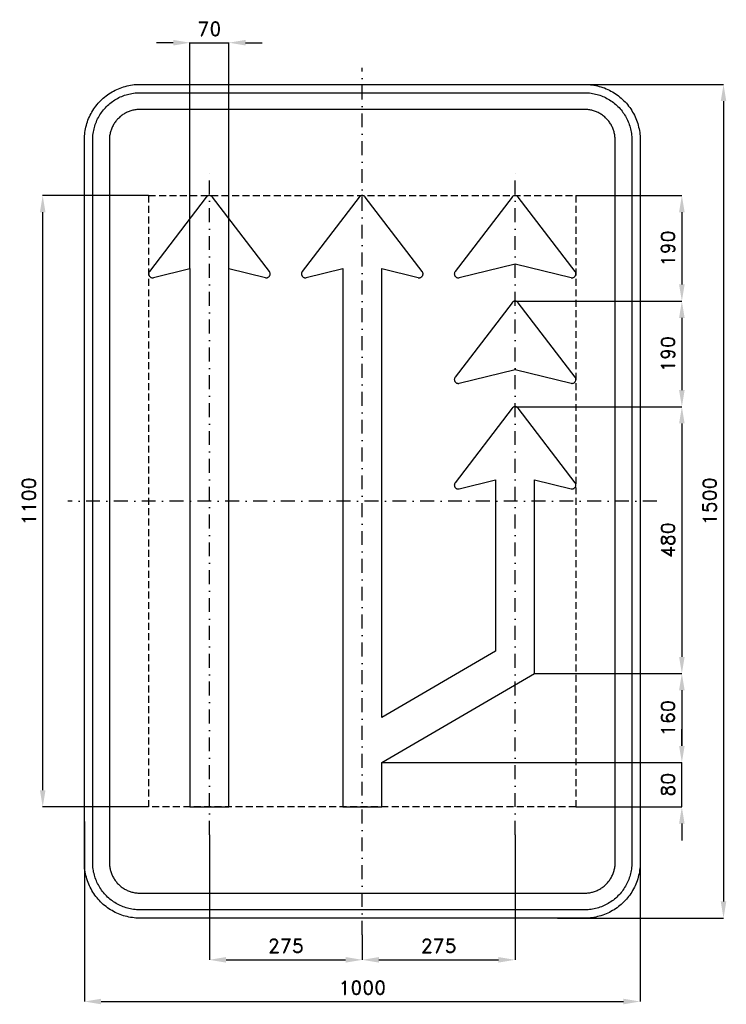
# Model space of a CAD drawing. Header units: millimetres. Extents: x -616 to 655, y -905 to 866.
import ezdxf

# ---------------------------------------------------------------- set-up
doc = ezdxf.new("R2010")
doc.units = ezdxf.units.MM
doc.header["$LTSCALE"] = 5
doc.linetypes.add('ČERCHOVANÁX2', pattern=[2, 1, -0.5, 0, -0.5])
doc.linetypes.add('ČÁRKOVANÁX2', pattern=[1.5, 1, -0.5])
doc.layers.add('Kóty', color=2, linetype='Continuous')
doc.layers.add('Značka', color=7, linetype='Continuous')
doc.styles.get("Standard").update_dxf_attribs({"font": 'romand.shx', "height": 25})
doc.dimstyles.get("Standard").update_dxf_attribs({"dimtxt": 25, "dimasz": 30, "dimexe": 0.18, "dimexo": 0.0625, "dimgap": 12.5, "dimtad": 1, "dimdec": 0, "dimzin": 0, "dimdsep": 46, "dimtxsty": 'Standard', "dimcen": 0.09, "dimadec": 0, "dimazin": 0, "dimtfac": 1, "dimtdec": 0, "dimtofl": 0, "dimtmove": 0, "dimatfit": 3, "dimfxl": 1, "dimtolj": 1, "dimtzin": 0, "dimarcsym": 0})

# ---------------------------------------------------------------- blocks, each defined once
blk = doc.blocks.new('*D0')
at = {"layer": 'Defpoints', "color": 0, "transparency": 16777216}
for p in [(-500, -576.2), (500, -596.8), (500, -900)]:
    blk.add_point(p, dxfattribs=at)
at = {"layer": 'Kóty', "color": 0, "lineweight": -2, "transparency": 16777216}
for p, q in [((-500, -576.2), (-500, -900.2)), ((500, -596.9), (500, -900.2)), ((-470, -900), (470, -900))]:
    blk.add_line(p, q, dxfattribs=at)
at = {"layer": 'Kóty', "color": 0, "transparency": 16777216}
for points in [[(-470, -895), (-470, -905), (-500, -900)], [(470, -895), (470, -905), (500, -900)]]:
    blk.add_solid(points, dxfattribs=at)
at = {"layer": 'Kóty', "color": 0, "transparency": 16777216, "insert": (0, -875), "char_height": 25, "attachment_point": 5}
blk.add_mtext('\\A1;1000', dxfattribs=at)
blk = doc.blocks.new('*D1')
at = {"layer": 'Defpoints', "color": 0, "transparency": 16777216}
for p in [(339.5, 750), (351.4, -750), (650, -750)]:
    blk.add_point(p, dxfattribs=at)
at = {"layer": 'Kóty', "color": 0, "lineweight": -2, "transparency": 16777216}
for p, q in [((339.6, 750), (650.2, 750)), ((650, 720), (650, -720)), ((351.5, -750), (650.2, -750))]:
    blk.add_line(p, q, dxfattribs=at)
at = {"layer": 'Kóty', "color": 0, "transparency": 16777216}
for points in [[(645, 720), (655, 720), (650, 750)], [(645, -720), (655, -720), (650, -750)]]:
    blk.add_solid(points, dxfattribs=at)
at = {"layer": 'Kóty', "color": 0, "transparency": 16777216, "insert": (625, 0), "char_height": 25, "attachment_point": 5, "rotation": 90}
blk.add_mtext('\\A1;1500', dxfattribs=at)
blk = doc.blocks.new('*D2')
at = {"layer": 'Defpoints', "color": 0, "transparency": 16777216}
for p in [(-575, 550), (-384.3, 550), (-384.3, -550)]:
    blk.add_point(p, dxfattribs=at)
at = {"layer": 'Kóty', "color": 0, "lineweight": -2, "transparency": 16777216}
for p, q in [((-384.3625, 550), (-575.18, 550)), ((-575, -520), (-575, 520)), ((-384.3625, -550), (-575.18, -550))]:
    blk.add_line(p, q, dxfattribs=at)
at = {"layer": 'Kóty', "color": 0, "transparency": 16777216}
for points in [[(-580, 520), (-570, 520), (-575, 550)], [(-580, -520), (-570, -520), (-575, -550)]]:
    blk.add_solid(points, dxfattribs=at)
at = {"layer": 'Kóty', "color": 0, "transparency": 16777216, "insert": (-600, 0), "char_height": 25, "attachment_point": 5, "rotation": 90}
blk.add_mtext('\\A1;1100', dxfattribs=at)
blk = doc.blocks.new('*D3')
at = {"layer": 'Defpoints', "color": 0, "transparency": 16777216}
for p in [(-240, 825), (-310, 418.53), (-240, 418.53)]:
    blk.add_point(p, dxfattribs=at)
at = {"layer": 'Kóty', "color": 0, "lineweight": -2, "transparency": 16777216}
for p, q in [((-340, 825), (-370, 825)), ((-310, 418.5925), (-310, 825.18)), ((-240, 418.5925), (-240, 825.18)), ((-210, 825), (-180, 825))]:
    blk.add_line(p, q, dxfattribs=at)
at = {"layer": 'Kóty', "color": 0, "transparency": 16777216}
for points in [[(-340, 830), (-340, 820), (-310, 825)], [(-210, 830), (-210, 820), (-240, 825)]]:
    blk.add_solid(points, dxfattribs=at)
at = {"layer": 'Kóty', "color": 0, "transparency": 16777216, "insert": (-275, 850), "char_height": 25, "attachment_point": 5}
blk.add_mtext('\\A1;70', dxfattribs=at)
blk = doc.blocks.new('*D4')
at = {"layer": 'Defpoints', "color": 0, "transparency": 16777216}
for p in [(384.3, 550), (275.2, 360), (575, 360)]:
    blk.add_point(p, dxfattribs=at)
at = {"layer": 'Kóty', "color": 0, "lineweight": -2, "transparency": 16777216}
for p, q in [((384.3625, 550), (575.18, 550)), ((575, 520), (575, 390)), ((275.2625, 360), (575.18, 360))]:
    blk.add_line(p, q, dxfattribs=at)
at = {"layer": 'Kóty', "color": 0, "transparency": 16777216}
for points in [[(570, 520), (580, 520), (575, 550)], [(570, 390), (580, 390), (575, 360)]]:
    blk.add_solid(points, dxfattribs=at)
at = {"layer": 'Kóty', "color": 0, "transparency": 16777216, "insert": (550, 455), "char_height": 25, "attachment_point": 5, "rotation": 90}
blk.add_mtext('\\A1;190', dxfattribs=at)
blk = doc.blocks.new('*D5')
at = {"layer": 'Defpoints', "color": 0, "transparency": 16777216}
for p in [(275.2625, 360), (274.4, 169.974), (575, 169.974)]:
    blk.add_point(p, dxfattribs=at)
at = {"layer": 'Kóty', "color": 0, "lineweight": -2, "transparency": 16777216}
for p, q in [((275.325, 360), (575.18, 360)), ((575, 330), (575, 199.974)), ((274.4625, 169.974), (575.18, 169.974))]:
    blk.add_line(p, q, dxfattribs=at)
at = {"layer": 'Kóty', "color": 0, "transparency": 16777216}
for points in [[(570, 330), (580, 330), (575, 360)], [(570, 199.974), (580, 199.974), (575, 169.974)]]:
    blk.add_solid(points, dxfattribs=at)
at = {"layer": 'Kóty', "color": 0, "transparency": 16777216, "insert": (550, 264.987), "char_height": 25, "attachment_point": 5, "rotation": 90}
blk.add_mtext('\\A1;190', dxfattribs=at)
blk = doc.blocks.new('*D6')
at = {"layer": 'Defpoints', "color": 0, "transparency": 16777216}
for p in [(350.6, 170), (310, -310), (575, -310)]:
    blk.add_point(p, dxfattribs=at)
at = {"layer": 'Kóty', "color": 0, "lineweight": -2, "transparency": 16777216}
for p, q in [((350.6, 170), (575.2, 170)), ((575, 140), (575, -280)), ((310.1, -310), (575.2, -310))]:
    blk.add_line(p, q, dxfattribs=at)
at = {"layer": 'Kóty', "color": 0, "transparency": 16777216}
for points in [[(570, 140), (580, 140), (575, 170)], [(570, -280), (580, -280), (575, -310)]]:
    blk.add_solid(points, dxfattribs=at)
at = {"layer": 'Kóty', "color": 0, "transparency": 16777216, "insert": (550, -70), "char_height": 25, "attachment_point": 5, "rotation": 90}
blk.add_mtext('\\A1;480', dxfattribs=at)
blk = doc.blocks.new('*D7')
at = {"layer": 'Defpoints', "color": 0, "transparency": 16777216}
for p in [(310.0625, -309.999), (35, -470), (575, -470)]:
    blk.add_point(p, dxfattribs=at)
at = {"layer": 'Kóty', "color": 0, "lineweight": -2, "transparency": 16777216}
for p, q in [((310.125, -309.999), (575.18, -309.999)), ((575, -339.999), (575, -440)), ((35.0625, -470), (575.18, -470))]:
    blk.add_line(p, q, dxfattribs=at)
at = {"layer": 'Kóty', "color": 0, "transparency": 16777216}
for points in [[(570, -339.999), (580, -339.999), (575, -309.999)], [(570, -440), (580, -440), (575, -470)]]:
    blk.add_solid(points, dxfattribs=at)
at = {"layer": 'Kóty', "color": 0, "transparency": 16777216, "insert": (550, -389.9995), "char_height": 25, "attachment_point": 5, "rotation": 90}
blk.add_mtext('\\A1;160', dxfattribs=at)
blk = doc.blocks.new('*D8')
at = {"layer": 'Defpoints', "color": 0, "transparency": 16777216}
for p in [(35.0625, -470), (575, -470), (384.3, -550)]:
    blk.add_point(p, dxfattribs=at)
at = {"layer": 'Kóty', "color": 0, "lineweight": -2, "transparency": 16777216}
for p, q in [((575, -440), (575, -410)), ((35.125, -470), (575.18, -470)), ((384.3625, -550), (575.18, -550)), ((575, -580), (575, -610))]:
    blk.add_line(p, q, dxfattribs=at)
at = {"layer": 'Kóty', "color": 0, "transparency": 16777216}
for points in [[(570, -440), (580, -440), (575, -470)], [(570, -580), (580, -580), (575, -550)]]:
    blk.add_solid(points, dxfattribs=at)
at = {"layer": 'Kóty', "color": 0, "transparency": 16777216, "insert": (550, -510), "char_height": 25, "attachment_point": 5, "rotation": 90}
blk.add_mtext('\\A1;80', dxfattribs=at)
blk = doc.blocks.new('*D9')
at = {"layer": 'Defpoints', "color": 0, "transparency": 16777216}
for p in [(-275, -600), (0, -780), (0, -825)]:
    blk.add_point(p, dxfattribs=at)
at = {"layer": 'Kóty', "color": 0, "lineweight": -2, "transparency": 16777216}
for p, q in [((-275, -600.0625), (-275, -825.18)), ((0, -780.0625), (0, -825.18)), ((-245, -825), (-30, -825))]:
    blk.add_line(p, q, dxfattribs=at)
at = {"layer": 'Kóty', "color": 0, "transparency": 16777216}
for points in [[(-245, -820), (-245, -830), (-275, -825)], [(-30, -820), (-30, -830), (0, -825)]]:
    blk.add_solid(points, dxfattribs=at)
at = {"layer": 'Kóty', "color": 0, "transparency": 16777216, "insert": (-137.5, -800), "char_height": 25, "attachment_point": 5}
blk.add_mtext('\\A1;275', dxfattribs=at)
blk = doc.blocks.new('*D10')
at = {"layer": 'Defpoints', "color": 0, "transparency": 16777216}
for p in [(275, -600), (0, -787.5), (275, -825)]:
    blk.add_point(p, dxfattribs=at)
at = {"layer": 'Kóty', "color": 0, "lineweight": -2, "transparency": 16777216}
for p, q in [((275, -600.0625), (275, -825.18)), ((0, -787.5625), (0, -825.18)), ((30, -825), (245, -825))]:
    blk.add_line(p, q, dxfattribs=at)
at = {"layer": 'Kóty', "color": 0, "transparency": 16777216}
for points in [[(30, -820), (30, -830), (0, -825)], [(245, -820), (245, -830), (275, -825)]]:
    blk.add_solid(points, dxfattribs=at)
at = {"layer": 'Kóty', "color": 0, "transparency": 16777216, "insert": (137.5, -800), "char_height": 25, "attachment_point": 5}
blk.add_mtext('\\A1;275', dxfattribs=at)

msp = doc.modelspace()

# ---------------------------------------------------------------- linework, layer by layer
at = {"layer": 'Kóty'}
for points in [[(-310, 825), (-240, 825)], [(575, -550), (575, -470)]]:
    msp.add_lwpolyline(points, dxfattribs=at)
at = {"layer": 'Značka', "color": 6, "linetype": 'ČERCHOVANÁX2', "ltscale": 5}
for points in [[(0, -780), (0, 780)], [(-275, -600), (-275, 600)], [(275, -600), (275, 600)], [(530, 0), (-530, 0)]]:
    msp.add_lwpolyline(points, dxfattribs=at)
at = {"layer": 'Značka', "color": 5}
for points in [[(-400, -750), (-400.393, -749.9988), (-400.785, -749.9969, -0.0321801), (-413.6978, -749.0925, -0.0354432), (-426.3873, -746.4557, -0.0362667), (-438.6591, -742.3068, -0.0344205), (-450.2266, -736.4713, -0.0337216), (-461.0042, -729.2849, -0.0340847), (-470.7107, -720.7107, -0.0342086), (-479.2931, -711.0064, -0.0342292), (-486.4713, -700.2266, -0.0340441), (-492.2651, -688.6512, -0.0334121), (-496.4557, -676.3873, -0.0341269), (-499.1355, -663.6918, -0.0367447), (-499.9969, -650.785), (-499.9989, -650.393), (-500, -650), (-500, 650), (-499.9988, 650.39), (-499.9969, 650.79, -0.0321796), (-499.0925, 663.7, -0.0354411), (-496.4557, 676.39, -0.0362697), (-492.3068, 688.66, -0.0344172), (-486.4713, 700.23, -0.033719), (-479.2849, 711, -0.0340776), (-470.7107, 720.71, -0.0342077), (-461.0064, 729.29, -0.0342268), (-450.2266, 736.47, -0.0340514), (-438.6512, 742.27, -0.0334162), (-426.3873, 746.46, -0.0341286), (-413.6918, 749.14, -0.0367456), (-400.785, 750), (-400.393, 750), (-400, 750), (400, 750), (400.393, 750), (400.785, 750, -0.0321794), (413.698, 749.09, -0.0354509), (426.387, 746.46, -0.0362816), (438.659, 742.31, -0.0344246), (450.227, 736.47, -0.0337312), (461.004, 729.28, -0.034081), (470.711, 720.71, -0.0342138), (479.293, 711.01, -0.0342285), (486.471, 700.23, -0.0340344), (492.265, 688.65, -0.0334114), (496.46, 676.39, -0.0341223), (499.14, 663.69, -0.0367412), (500, 650.79), (500, 650.39), (500, 650), (500, -650), (500, -650.393), (500, -650.785, -0.0321792), (499.09, -663.6978, -0.0354418), (496.46, -676.3873, -0.0362638), (492.307, -688.6591, -0.0344153), (486.471, -700.2266, -0.0337192), (479.285, -711.0042, -0.034086), (470.711, -720.7107, -0.0342054), (461.006, -729.2931, -0.0342295), (450.227, -736.4713, -0.0340459), (438.651, -742.2651, -0.0334135), (426.387, -746.4557, -0.034127), (413.692, -749.1355, -0.036745), (400.785, -749.9969), (400.393, -749.9989), (400, -750), (-400, -750)], [(-400, -735), (-400.334, -734.999), (-400.668, -734.9974, -0.0321799), (-411.6431, -734.2286, -0.0354431), (-422.4292, -731.9874, -0.036267), (-432.8602, -728.4608, -0.0344205), (-442.6926, -723.5006, -0.0337214), (-451.8536, -717.3922, -0.0340847), (-460.1041, -710.1041, -0.0342085), (-467.3991, -701.8554, -0.0342292), (-473.5006, -692.6926, -0.0340447), (-478.4254, -682.8535, -0.0334123), (-481.9874, -672.4292, -0.0341271), (-484.2652, -661.638, -0.0367448), (-484.9974, -650.668), (-484.9991, -650.334), (-485, -650), (-485, 650), (-484.999, 650.33), (-484.9974, 650.67, -0.0321808), (-484.2286, 661.64, -0.0354437), (-481.9874, 672.43, -0.0362674), (-478.4608, 682.86, -0.034419), (-473.5006, 692.69, -0.0337112), (-467.3922, 701.85, -0.0340785), (-460.1041, 710.1, -0.034195), (-451.8554, 717.4, -0.0342194), (-442.6926, 723.5, -0.0340514), (-432.8535, 728.43, -0.0334085), (-422.4292, 731.99, -0.0341207), (-411.638, 734.27, -0.0367451), (-400.668, 735), (-400.334, 735), (-400, 735), (400, 735), (400.334, 735), (400.668, 735, -0.0321738), (411.643, 734.23, -0.0354396), (422.429, 731.99, -0.0362613), (432.86, 728.46, -0.0344296), (442.693, 723.5, -0.0337309), (451.854, 717.39, -0.0340802), (460.104, 710.1, -0.0342125), (467.399, 701.86, -0.03423), (473.501, 692.69, -0.0340367), (478.425, 682.85, -0.0334178), (481.987, 672.43, -0.0341274), (484.265, 661.64, -0.0367509), (484.997, 650.67), (484.999, 650.33), (485, 650), (485, -650), (484.999, -650.334), (484.997, -650.668, -0.0321847), (484.229, -661.6431, -0.0354498), (481.987, -672.4292, -0.0362714), (478.461, -682.8602, -0.0344187), (473.501, -692.6926, -0.0337149), (467.392, -701.8536, -0.0340831), (460.104, -710.1041, -0.0342094), (451.855, -717.3991, -0.0342308), (442.693, -723.5006, -0.0340424), (432.854, -728.4254, -0.0334111), (422.429, -731.9874, -0.0341271), (411.638, -734.2652, -0.0367448), (400.668, -734.9974), (400.334, -734.9991), (400, -735), (-400, -735)], [(-400, -705), (400, -705), (400.216, -704.9994), (400.432, -704.9983, 0.0321799), (407.534, -704.5008, 0.0354424), (414.513, -703.0507, 0.0362647), (421.263, -700.7687, 0.0344223), (427.625, -697.5592, 0.033717), (433.552, -693.6067, 0.034088), (438.891, -688.8909, 0.0342122), (443.611, -683.5535, 0.0342287), (447.559, -677.6246, 0.0340415), (450.746, -671.2582, 0.0334124), (453.051, -664.513, 0.0341249), (454.525, -657.5305, 0.0367432), (454.998, -650.432), (454.999, -650.216), (455, -650), (455, 650), (454.999, 650.22), (454.998, 650.43, 0.0321867), (454.501, 657.53, 0.0354421), (453.051, 664.51, 0.0362779), (450.769, 671.26, 0.0344207), (447.559, 677.62, 0.0337176), (443.607, 683.55, 0.0340785), (438.891, 688.89, 0.0341988), (433.554, 693.61, 0.0342361), (427.625, 697.56, 0.0340303), (421.258, 700.75, 0.033395), (414.513, 703.05, 0.0341092), (407.53, 704.52, 0.0367438), (400.432, 705), (400.216, 705), (400, 705), (-400, 705), (-400.216, 705), (-400.432, 705, 0.0321706), (-407.5338, 704.5, 0.0354292), (-414.513, 703.05, 0.036266), (-421.2625, 700.77, 0.0344312), (-427.6246, 697.56, 0.0337345), (-433.5523, 693.61, 0.034079), (-438.8909, 688.89, 0.0342245), (-443.6112, 683.55, 0.0342352), (-447.5592, 677.62, 0.0340405), (-450.7458, 671.26, 0.0334087), (-453.0507, 664.51, 0.034125), (-454.5245, 657.53, 0.0367448), (-454.9983, 650.43), (-454.9994, 650.22), (-455, 650), (-455, -650), (-454.9994, -650.216), (-454.9983, -650.432, 0.0321797), (-454.5008, -657.5338, 0.0354429), (-453.0507, -664.513, 0.0362669), (-450.7687, -671.2625, 0.0344214), (-447.5592, -677.6246, 0.0337215), (-443.6067, -683.5523, 0.0340845), (-438.8909, -688.8909, 0.0342083), (-433.5535, -693.6112, 0.0342301), (-427.6246, -697.5592, 0.0340439), (-421.2582, -700.7458, 0.0334124), (-414.513, -703.0507, 0.0341275), (-407.5305, -704.5245, 0.0367453), (-400.432, -704.9983), (-400.216, -704.9994), (-400, -705)]]:
    msp.add_lwpolyline(points, format="xyb", dxfattribs=at)
for points in [[(-310, -550), (-240, -550), (-240, 418.53), (-174.4, 402.31), (-174.2, 402.28), (-174.1, 402.25), (-173.2, 402.12), (-172.3, 402.12), (-171.4, 402.23), (-170.6, 402.44), (-169.8, 402.74), (-169.1, 403.14), (-168.3, 403.63), (-167.7, 404.21), (-167.5, 404.47), (-167.2, 404.73), (-167, 405.02), (-166.8, 405.31), (-166.3, 406.22), (-166, 407.21), (-165.8, 408.03), (-165.7, 408.88), (-165.7, 409.72), (-165.8, 410.56), (-166.1, 411.38), (-166.4, 412.17), (-166.5, 412.47), (-166.7, 412.77), (-166.8, 412.96), (-167, 413.14), (-167, 413.25), (-167.1, 413.35), (-269.5, 547.25), (-269.5, 547.33), (-269.6, 547.41), (-270, 547.92), (-270.5, 548.37), (-271, 548.76), (-271.6, 549.1), (-272.2, 549.39), (-272.8, 549.62), (-273.4, 549.8), (-274, 549.92), (-274.3, 549.96), (-274.5, 549.98), (-274.7, 549.99), (-274.8, 550), (-274.9, 550), (-275, 550), (-275.1, 550), (-275.2, 550), (-275.4, 549.99), (-275.6, 549.98), (-276.1, 549.92), (-276.6, 549.83), (-277.2, 549.66), (-277.8, 549.44), (-278.4, 549.16), (-278.9, 548.83), (-279.4, 548.46), (-279.9, 548.03), (-280.1, 547.85), (-280.3, 547.66), (-280.4, 547.53), (-280.5, 547.41), (-280.5, 547.33), (-280.6, 547.25), (-382.9, 413.35), (-383, 413.25), (-383.1, 413.14), (-383.6, 412.36), (-383.9, 411.52), (-384.2, 410.7), (-384.3, 409.85), (-384.4, 409), (-384.3, 408.15), (-384.1, 407.31), (-383.8, 406.49), (-383.7, 406.17), (-383.5, 405.86), (-383.4, 405.55), (-383.2, 405.25), (-382.5, 404.42), (-381.8, 403.69), (-381.1, 403.19), (-380.4, 402.78), (-379.6, 402.46), (-378.8, 402.24), (-378.1, 402.13), (-377.4, 402.1), (-376.7, 402.13), (-376, 402.25), (-375.8, 402.28), (-375.7, 402.31), (-310, 418.53), (-310, -550)], [(310, 38.529), (375.6, 22.306), (375.8, 22.276), (375.9, 22.248), (376.8, 22.122), (377.7, 22.123), (378.6, 22.224), (379.4, 22.436), (380.2, 22.74), (381, 23.142), (381.5, 23.527), (382, 23.969), (382.7, 24.602), (383.2, 25.308), (383.7, 26.223), (384, 27.205), (384.2, 28.033), (384.3, 28.877), (384.3, 29.72), (384.2, 30.555), (384, 31.378), (383.6, 32.164), (383.5, 32.472), (383.3, 32.772), (383.2, 32.957), (383, 33.138), (383, 33.246), (382.9, 33.352), (280.5, 167.253), (280.5, 167.33), (280.4, 167.407), (280, 167.914), (279.5, 168.373), (279, 168.761), (278.4, 169.098), (277.8, 169.386), (277.2, 169.62), (276.6, 169.802), (276, 169.923), (275.7, 169.956), (275.5, 169.98), (275.3, 169.99), (275.2, 169.996), (275.1, 169.998), (275, 169.999), (274.9, 169.998), (274.8, 169.996), (274.6, 169.988), (274.4, 169.974), (273.9, 169.917), (273.4, 169.827), (272.8, 169.661), (272.2, 169.435), (271.6, 169.16), (271.1, 168.832), (270.6, 168.455), (270.1, 168.029), (269.9, 167.846), (269.7, 167.656), (269.6, 167.533), (269.5, 167.407), (269.5, 167.331), (269.4, 167.253), (167.1, 33.352), (167, 33.245), (166.9, 33.136), (166.4, 32.355), (166.1, 31.515), (165.8, 30.695), (165.7, 29.85), (165.6, 28.999), (165.7, 28.15), (165.9, 27.306), (166.2, 26.491), (166.3, 26.17), (166.5, 25.858), (166.6, 25.549), (166.8, 25.248), (167.5, 24.418), (168.2, 23.694), (168.9, 23.188), (169.6, 22.777), (170.4, 22.455), (171.2, 22.236), (172.1, 22.112), (172.9, 22.101), (173.3, 22.125), (173.6, 22.167), (173.8, 22.203), (174, 22.245), (174.2, 22.275), (174.3, 22.306), (240, 38.529), (240, -269.741), (35, -389.014), (35, 418.53), (100.6, 402.31), (100.8, 402.28), (100.9, 402.25), (101.8, 402.12), (102.7, 402.12), (103.6, 402.23), (104.4, 402.44), (105.2, 402.74), (105.9, 403.14), (106.7, 403.63), (107.3, 404.21), (107.5, 404.47), (107.8, 404.73), (108, 405.02), (108.2, 405.31), (108.7, 406.22), (109, 407.21), (109.2, 408.03), (109.3, 408.88), (109.3, 409.72), (109.2, 410.56), (109, 411.38), (108.6, 412.17), (108.5, 412.47), (108.3, 412.77), (108.2, 412.96), (108, 413.14), (108, 413.25), (107.9, 413.35), (5.5, 547.25), (5.5, 547.33), (5.4, 547.41), (5, 547.92), (4.5, 548.37), (4, 548.76), (3.4, 549.1), (2.8, 549.39), (2.2, 549.62), (1.6, 549.8), (1, 549.92), (0.7, 549.96), (0.5, 549.98), (0.3, 549.99), (0.2, 550), (0.1, 550), (0, 550), (-0.1, 550), (-0.2, 550), (-0.4, 549.99), (-0.6, 549.98), (-1.1, 549.92), (-1.6, 549.83), (-2.2, 549.66), (-2.8, 549.44), (-3.4, 549.16), (-3.9, 548.83), (-4.4, 548.46), (-4.9, 548.03), (-5.1, 547.85), (-5.3, 547.66), (-5.4, 547.53), (-5.5, 547.41), (-5.5, 547.33), (-5.6, 547.25), (-107.9, 413.35), (-108, 413.25), (-108.1, 413.14), (-108.6, 412.36), (-108.9, 411.52), (-109.2, 410.7), (-109.3, 409.85), (-109.4, 409), (-109.3, 408.15), (-109.1, 407.31), (-108.8, 406.49), (-108.7, 406.17), (-108.5, 405.86), (-108.4, 405.55), (-108.2, 405.25), (-107.5, 404.42), (-106.8, 403.69), (-106.1, 403.19), (-105.4, 402.78), (-104.6, 402.46), (-103.8, 402.24), (-102.9, 402.11), (-102.1, 402.1), (-101.7, 402.13), (-101.4, 402.17), (-101.2, 402.2), (-101, 402.25), (-100.8, 402.28), (-100.7, 402.31), (-35, 418.53), (-35, -550), (35, -550), (35, -470), (310, -309.999), (310, 38.529)], [(275, 427.18), (375.6, 402.31), (375.8, 402.28), (375.9, 402.25), (376.8, 402.12), (377.7, 402.12), (378.6, 402.23), (379.4, 402.44), (380.2, 402.74), (381, 403.14), (381.7, 403.63), (382.3, 404.21), (382.5, 404.47), (382.8, 404.73), (383, 405.02), (383.2, 405.31), (383.7, 406.22), (384, 407.21), (384.2, 408.03), (384.3, 408.88), (384.3, 409.72), (384.2, 410.56), (384, 411.38), (383.6, 412.17), (383.5, 412.47), (383.3, 412.77), (383.2, 412.96), (383, 413.14), (383, 413.25), (382.9, 413.35), (280.5, 547.25), (280.5, 547.33), (280.4, 547.41), (280, 547.92), (279.5, 548.37), (279, 548.76), (278.4, 549.1), (277.8, 549.39), (277.2, 549.62), (276.6, 549.8), (276, 549.92), (275.7, 549.96), (275.5, 549.98), (275.3, 549.99), (275.2, 550), (275.1, 550), (275, 550), (274.9, 550), (274.8, 550), (274.6, 549.99), (274.4, 549.98), (273.9, 549.92), (273.4, 549.83), (272.8, 549.66), (272.2, 549.44), (271.6, 549.16), (271.1, 548.83), (270.6, 548.46), (270.1, 548.03), (269.9, 547.85), (269.7, 547.66), (269.6, 547.53), (269.5, 547.41), (269.5, 547.33), (269.4, 547.25), (167.1, 413.35), (167, 413.25), (166.9, 413.14), (166.4, 412.36), (166.1, 411.52), (165.8, 410.7), (165.7, 409.85), (165.6, 409), (165.7, 408.15), (165.9, 407.31), (166.2, 406.49), (166.3, 406.17), (166.5, 405.86), (166.6, 405.55), (166.8, 405.25), (167.5, 404.42), (168.2, 403.69), (168.9, 403.19), (169.6, 402.78), (170.4, 402.46), (171.2, 402.24), (172.1, 402.11), (172.9, 402.1), (173.3, 402.13), (173.6, 402.17), (173.8, 402.2), (174, 402.25), (174.2, 402.28), (174.3, 402.31), (275, 427.18)], [(275, 237.177), (375.6, 212.306), (375.8, 212.277), (375.9, 212.249), (376.8, 212.123), (377.7, 212.123), (378.6, 212.225), (379.4, 212.437), (380.2, 212.74), (381, 213.142), (381.7, 213.633), (382.3, 214.211), (382.5, 214.467), (382.8, 214.734), (383, 215.016), (383.2, 215.308), (383.7, 216.223), (384, 217.205), (384.2, 218.033), (384.3, 218.878), (384.3, 219.721), (384.2, 220.555), (384, 221.379), (383.6, 222.164), (383.5, 222.473), (383.3, 222.772), (383.2, 222.958), (383, 223.139), (383, 223.246), (382.9, 223.353), (280.5, 357.25), (280.5, 357.33), (280.4, 357.41), (280, 357.91), (279.5, 358.37), (279, 358.76), (278.4, 359.1), (277.8, 359.39), (277.2, 359.62), (276.6, 359.8), (276, 359.92), (275.7, 359.96), (275.5, 359.98), (275.3, 359.99), (275.2, 360), (275.1, 360), (275, 360), (274.9, 360), (274.8, 360), (274.6, 359.99), (274.4, 359.97), (273.9, 359.92), (273.4, 359.83), (272.8, 359.66), (272.2, 359.44), (271.6, 359.16), (271.1, 358.83), (270.6, 358.46), (270.1, 358.03), (269.9, 357.85), (269.7, 357.66), (269.6, 357.53), (269.5, 357.41), (269.5, 357.33), (269.4, 357.25), (167.1, 223.353), (167, 223.245), (166.9, 223.137), (166.4, 222.356), (166.1, 221.515), (165.8, 220.696), (165.7, 219.851), (165.6, 219), (165.7, 218.15), (165.9, 217.306), (166.2, 216.492), (166.3, 216.171), (166.5, 215.858), (166.6, 215.549), (166.8, 215.249), (167.5, 214.418), (168.2, 213.694), (168.9, 213.189), (169.6, 212.777), (170.4, 212.456), (171.2, 212.236), (172.1, 212.112), (172.9, 212.102), (173.3, 212.126), (173.6, 212.168), (173.8, 212.203), (174, 212.246), (174.2, 212.275), (174.3, 212.306), (275, 237.177)]]:
    msp.add_lwpolyline(points, dxfattribs=at)
at = {"layer": 'Značka', "color": 6, "linetype": 'ČÁRKOVANÁX2', "ltscale": 2.5}
msp.add_lwpolyline([(-384.3, -550), (-384.3, 550), (384.3, 550), (384.3, -550), (-384.3, -550)], dxfattribs=at)

# ---------------------------------------------------------------- dimensions: what is measured, and where the dimension line sits
at = {"layer": 'Kóty'}
for base, p1, p2, picture, middle in [((-240, 825), (-310, 418.53), (-240, 418.53), '*D3', (-275, 850)), ((500, -900), (-500, -576.1692), (500, -596.7977), '*D0', (0, -875)), ((0, -825), (-275, -600), (0, -780), '*D9', (-137.5, -800)), ((275, -825), (0, -787.5), (275, -600), '*D10', (137.5, -800))]:
    dim = msp.add_linear_dim(base=base, p1=p1, p2=p2, dimstyle='Standard', dxfattribs=at)
    dim.commit()
    dim.dimension.update_dxf_attribs({"geometry": picture, "text_midpoint": middle})
for base, p1, p2, picture, middle in [((650, -750), (339.5288, 750), (351.414, -750), '*D1', (625, 0)), ((-575, 550), (-384.3, -550), (-384.3, 550), '*D2', (-600, 0)), ((575, 360), (384.3, 550), (275.2, 360), '*D4', (550, 455)), ((575, 169.974), (275.2625, 360), (274.4, 169.974), '*D5', (550, 264.987)), ((575, -309.999), (350.5505, 169.974), (310, -309.999), '*D6', (550, -70.0125)), ((575, -470), (310.0625, -309.999), (35, -470), '*D7', (550, -389.9995)), ((575, -470), (384.3, -550), (35.0625, -470), '*D8', (550, -510))]:
    dim = msp.add_linear_dim(base=base, p1=p1, p2=p2, angle=90, dimstyle='Standard', dxfattribs=at)
    dim.commit()
    dim.dimension.update_dxf_attribs({"geometry": picture, "text_midpoint": middle})

doc.saveas('drawing.dxf')
